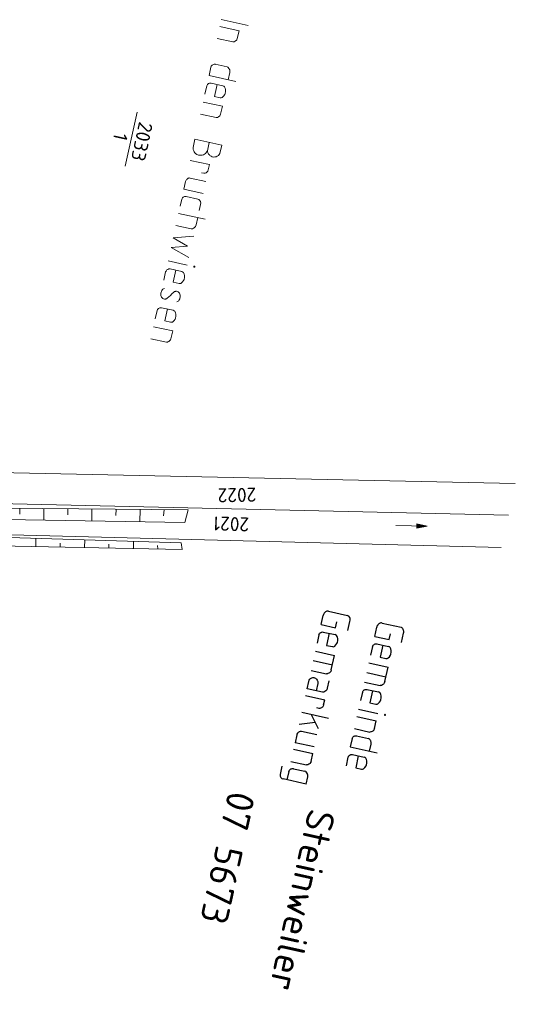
# Model space of a CAD drawing. Header units: metres. Extents: x 3425540 to 3446143, y 5432760 to 5444637.
# Tile 230 of 256: x 3436273 to 3436336, y 5441144 to 5441270. Entities that reach past the tile are written whole.
import ezdxf
from ezdxf.enums import TextEntityAlignment as Align

# ---------------------------------------------------------------- set-up
doc = ezdxf.new("R2010")
doc.units = ezdxf.units.M
for name, color, linetype, lineweight in [('B_Bestand', 9, 'Continuous', 18), ('B_Böschung', 9, 'Continuous', 18), ('B_Flurgrenzen', 9, 'Continuous', 18), ('B_Kilometrierung', 9, 'Continuous', 25), ('Bestand Kabeltröge', 9, 'Continuous', 18)]:
    doc.layers.add(name, color=color, linetype=linetype, lineweight=lineweight)
doc.styles.get("Standard").update_dxf_attribs({"font": 'isocpeur.ttf'})

msp = doc.modelspace()

# ---------------------------------------------------------------- linework, layer by layer
at = {"layer": 'B_Bestand'}
for p, q in [((3436298.48, 5441268.74), (3436300.93, 5441268.19)), ((3436298.67, 5441269.6), (3436302.09, 5441268.84)), ((3436300.71, 5441267.2), (3436300.93, 5441268.19)), ((3436298.14, 5441267.2), (3436300.13, 5441266.76)), ((3436297.33, 5441263.54), (3436297.1, 5441262.47)), ((3436297.89, 5441263.9), (3436299.4, 5441263.57)), ((3436297.1, 5441262.47), (3436300.51, 5441261.71)), ((3436299.54, 5441261.93), (3436299.75, 5441262.84)), ((3436296.81, 5441261.15), (3436296.57, 5441260.07)), ((3436297.36, 5441261.51), (3436298.87, 5441261.17)), ((3436296.35, 5441259.08), (3436298.8, 5441258.54)), ((3436298.58, 5441257.54), (3436298.8, 5441258.54)), ((3436296.01, 5441257.54), (3436298, 5441257.1)), ((3436295.3, 5441254.34), (3436295.06, 5441253.27)), ((3436297.13, 5441253.94), (3436296.89, 5441252.86)), ((3436294.7, 5441251.64), (3436297.15, 5441251.1)), ((3436297, 5441250.43), (3436297.15, 5441251.1)), ((3436296.43, 5441249.99), (3436296.13, 5441250.05)), ((3436294.11, 5441248.96), (3436293.89, 5441247.97)), ((3436296.68, 5441248.96), (3436294.71, 5441249.39)), ((3436296.34, 5441247.43), (3436293.89, 5441247.97)), ((3436293.61, 5441246.69), (3436293.41, 5441245.78)), ((3436294.19, 5441247.04), (3436295.67, 5441246.71)), ((3436293.21, 5441244.87), (3436296.62, 5441244.12)), ((3436295.45, 5441243.42), (3436295.66, 5441244.33)), ((3436292.87, 5441243.34), (3436294.83, 5441242.91)), ((3436291.87, 5441238.82), (3436294.32, 5441238.28)), ((3436291.56, 5441237.42), (3436291.32, 5441236.35)), ((3436292.12, 5441237.78), (3436293.63, 5441237.45)), ((3436290.47, 5441232.49), (3436290.23, 5441231.41)), ((3436291.03, 5441232.84), (3436292.53, 5441232.51)), ((3436290.01, 5441230.41), (3436292.46, 5441229.87)), ((3436292.24, 5441228.88), (3436292.46, 5441229.87)), ((3436289.67, 5441228.88), (3436291.66, 5441228.44))]:
    msp.add_line(p, q, dxfattribs=at)
for points in [[(3436300.71, 5441267.2), (3436300.65, 5441267.04), (3436300.61, 5441267), (3436300.57, 5441266.95), (3436300.5, 5441266.88), (3436300.43, 5441266.84), (3436300.31, 5441266.78), (3436300.25, 5441266.77), (3436300.13, 5441266.76)], [(3436297.33, 5441263.54), (3436297.39, 5441263.65), (3436297.43, 5441263.72), (3436297.5, 5441263.79), (3436297.6, 5441263.85), (3436297.69, 5441263.89), (3436297.75, 5441263.9), (3436297.89, 5441263.9), (3436297.92, 5441263.89)], [(3436299.75, 5441262.84), (3436299.77, 5441263.06), (3436299.74, 5441263.18), (3436299.72, 5441263.24), (3436299.68, 5441263.31), (3436299.64, 5441263.37), (3436299.55, 5441263.48), (3436299.5, 5441263.52), (3436299.4, 5441263.57)], [(3436296.81, 5441261.15), (3436296.86, 5441261.25), (3436296.9, 5441261.33), (3436296.97, 5441261.39), (3436297.04, 5441261.44), (3436297.07, 5441261.46), (3436297.16, 5441261.49), (3436297.22, 5441261.51), (3436297.36, 5441261.51), (3436297.39, 5441261.5)], [(3436298.12, 5441261.34), (3436297.78, 5441259.81), (3436298.53, 5441259.64)], [(3436298.53, 5441259.64), (3436298.67, 5441259.64), (3436298.76, 5441259.67), (3436298.83, 5441259.71), (3436298.97, 5441259.85), (3436299.1, 5441260.05), (3436299.16, 5441260.18), (3436299.21, 5441260.42), (3436299.21, 5441260.56), (3436299.21, 5441260.67), (3436299.17, 5441260.85), (3436299.07, 5441261.04), (3436299, 5441261.12), (3436298.87, 5441261.17)], [(3436298.58, 5441257.54), (3436298.51, 5441257.39), (3436298.47, 5441257.34), (3436298.44, 5441257.29), (3436298.36, 5441257.22), (3436298.3, 5441257.18), (3436298.17, 5441257.12), (3436298.11, 5441257.11), (3436298, 5441257.1)], [(3436295.3, 5441254.34), (3436298.72, 5441253.59), (3436298.48, 5441252.51)], [(3436298.48, 5441252.51), (3436298.4, 5441252.39), (3436298.29, 5441252.27), (3436298.15, 5441252.19), (3436298, 5441252.11), (3436297.85, 5441252.09), (3436297.65, 5441252.07), (3436297.51, 5441252.1), (3436297.36, 5441252.17), (3436297.21, 5441252.26), (3436297.14, 5441252.33), (3436297.05, 5441252.43), (3436296.99, 5441252.53), (3436296.93, 5441252.66), (3436296.9, 5441252.75), (3436296.89, 5441252.86), (3436296.84, 5441252.76), (3436296.76, 5441252.67), (3436296.65, 5441252.52), (3436296.52, 5441252.44), (3436296.38, 5441252.35), (3436296.21, 5441252.31), (3436296.06, 5441252.29), (3436295.92, 5441252.29), (3436295.76, 5441252.32), (3436295.55, 5441252.4), (3436295.38, 5441252.52), (3436295.29, 5441252.62), (3436295.2, 5441252.73), (3436295.14, 5441252.85), (3436295.09, 5441253.01), (3436295.07, 5441253.07), (3436295.07, 5441253.15), (3436295.06, 5441253.27)], [(3436297, 5441250.43), (3436296.94, 5441250.27), (3436296.9, 5441250.22), (3436296.86, 5441250.17), (3436296.79, 5441250.11), (3436296.72, 5441250.06), (3436296.6, 5441250.01), (3436296.54, 5441249.99), (3436296.43, 5441249.99)], [(3436294.71, 5441249.39), (3436294.57, 5441249.4), (3436294.51, 5441249.38), (3436294.42, 5441249.35), (3436294.39, 5441249.32), (3436294.29, 5441249.26), (3436294.22, 5441249.19), (3436294.17, 5441249.12), (3436294.13, 5441249.04), (3436294.11, 5441248.96)], [(3436293.61, 5441246.69), (3436293.66, 5441246.79), (3436293.7, 5441246.87), (3436293.78, 5441246.93), (3436293.87, 5441247), (3436293.97, 5441247.03), (3436294.03, 5441247.05), (3436294.17, 5441247.05), (3436294.19, 5441247.04)], [(3436295.85, 5441245.23), (3436296.02, 5441245.99), (3436296.04, 5441246.21), (3436296.01, 5441246.33), (3436296, 5441246.39), (3436295.95, 5441246.45), (3436295.91, 5441246.52), (3436295.82, 5441246.62), (3436295.78, 5441246.66), (3436295.67, 5441246.71)], [(3436295.45, 5441243.42), (3436295.38, 5441243.21), (3436295.3, 5441243.11), (3436295.26, 5441243.07), (3436295.2, 5441243.02), (3436295.13, 5441242.98), (3436295.01, 5441242.92), (3436294.95, 5441242.91), (3436294.83, 5441242.91)], [(3436295.14, 5441241.98), (3436292.52, 5441241.77), (3436294.35, 5441240.71), (3436292.25, 5441240.53), (3436294.53, 5441239.23)], [(3436291.56, 5441237.42), (3436291.61, 5441237.52), (3436291.66, 5441237.6), (3436291.73, 5441237.67), (3436291.79, 5441237.71), (3436291.83, 5441237.73), (3436291.92, 5441237.77), (3436291.98, 5441237.78), (3436292.12, 5441237.78), (3436292.15, 5441237.77)], [(3436292.87, 5441237.61), (3436292.53, 5441236.08), (3436293.29, 5441235.91)], [(3436293.29, 5441235.91), (3436293.43, 5441235.91), (3436293.52, 5441235.94), (3436293.58, 5441235.99), (3436293.73, 5441236.12), (3436293.86, 5441236.32), (3436293.91, 5441236.45), (3436293.97, 5441236.69), (3436293.97, 5441236.83), (3436293.97, 5441236.95), (3436293.92, 5441237.13), (3436293.82, 5441237.32), (3436293.75, 5441237.39), (3436293.63, 5441237.45)], [(3436295.29, 5441238.09), (3436295.27, 5441238.13), (3436295.22, 5441238.14), (3436295.18, 5441238.12), (3436295.17, 5441238.06), (3436295.19, 5441238.03), (3436295.25, 5441238.02), (3436295.28, 5441238.04), (3436295.29, 5441238.09)], [(3436291.43, 5441235.28), (3436291.27, 5441235.23), (3436291.21, 5441235.19), (3436291.17, 5441235.14), (3436291.09, 5441235.04), (3436291.01, 5441234.92), (3436290.98, 5441234.81), (3436290.95, 5441234.68), (3436290.95, 5441234.54), (3436290.95, 5441234.4), (3436290.98, 5441234.28), (3436291.04, 5441234.18), (3436291.1, 5441234.08), (3436291.2, 5441234), (3436291.3, 5441233.95), (3436291.41, 5441233.93), (3436291.52, 5441233.93), (3436291.58, 5441233.95), (3436291.67, 5441233.98), (3436291.77, 5441234.05), (3436291.98, 5441234.22), (3436292.16, 5441234.38), (3436292.35, 5441234.6), (3436292.59, 5441234.8), (3436292.69, 5441234.89), (3436292.81, 5441234.92), (3436292.87, 5441234.93), (3436292.96, 5441234.94), (3436293.07, 5441234.92), (3436293.17, 5441234.87), (3436293.24, 5441234.79), (3436293.33, 5441234.69), (3436293.38, 5441234.56), (3436293.41, 5441234.44), (3436293.41, 5441234.3), (3436293.41, 5441234.16), (3436293.38, 5441234.06), (3436293.36, 5441233.95), (3436293.3, 5441233.82), (3436293.23, 5441233.72), (3436293.09, 5441233.64), (3436293.06, 5441233.62), (3436292.97, 5441233.58)], [(3436290.47, 5441232.49), (3436290.52, 5441232.59), (3436290.56, 5441232.66), (3436290.64, 5441232.73), (3436290.73, 5441232.79), (3436290.83, 5441232.83), (3436290.89, 5441232.84), (3436291.03, 5441232.84), (3436291.05, 5441232.84)], [(3436291.78, 5441232.68), (3436291.44, 5441231.14), (3436292.19, 5441230.98)], [(3436292.19, 5441230.98), (3436292.34, 5441230.97), (3436292.43, 5441231.01), (3436292.49, 5441231.05), (3436292.64, 5441231.19), (3436292.77, 5441231.39), (3436292.82, 5441231.51), (3436292.88, 5441231.76), (3436292.88, 5441231.9), (3436292.88, 5441232.01), (3436292.83, 5441232.19), (3436292.73, 5441232.38), (3436292.66, 5441232.45), (3436292.53, 5441232.51)], [(3436292.24, 5441228.88), (3436292.18, 5441228.72), (3436292.1, 5441228.63), (3436292.03, 5441228.56), (3436291.96, 5441228.52), (3436291.84, 5441228.46), (3436291.78, 5441228.44), (3436291.66, 5441228.44)]]:
    msp.add_lwpolyline(points, dxfattribs=at)
at = {"layer": 'B_Böschung'}
for p, q in [((3436272.94, 5441207.22), (3436272.93, 5441206.49)), ((3436276.01, 5441207.19), (3436275.99, 5441205.71)), ((3436279.08, 5441207.17), (3436279.07, 5441206.41)), ((3436282.15, 5441207.14), (3436282.13, 5441205.6)), ((3436285.22, 5441207.11), (3436285.21, 5441206.33)), ((3436288.29, 5441207.08), (3436288.25, 5441205.5)), ((3436291.36, 5441207.05), (3436291.29, 5441206.25)), ((3436294.43, 5441207.03), (3436294, 5441205.4)), ((3436237.86, 5441204.51), (3436293.56, 5441202.84)), ((3436274.96, 5441202.36), (3436274.98, 5441203.4)), ((3436281.2, 5441202.23), (3436281.22, 5441203.21)), ((3436278.08, 5441202.29), (3436278.09, 5441202.8)), ((3436284.32, 5441202.17), (3436284.32, 5441202.64)), ((3436287.44, 5441202.11), (3436287.44, 5441203.03)), ((3436290.56, 5441202.04), (3436290.54, 5441202.49)), ((3436293.67, 5441201.98), (3436293.56, 5441202.84))]:
    msp.add_line(p, q, dxfattribs=at)
for points in [[(3436294.43, 5441207.03), (3436238.51, 5441207.54), (3436238.22, 5441207.4), (3436237.2, 5441206.39), (3436237.16, 5441206.19), (3436236.88, 5441204.32), (3436237.28, 5441203.34), (3436237.76, 5441203.02)], [(3436294, 5441205.4), (3436238.03, 5441206.35), (3436237.92, 5441206.32), (3436237.86, 5441204.51)], [(3436237.76, 5441203.02), (3436238.27, 5441202.69), (3436239.46, 5441202.41), (3436240.83, 5441202.92), (3436241.37, 5441203), (3436242.47, 5441203), (3436293.67, 5441201.98)]]:
    msp.add_lwpolyline(points, dxfattribs=at)
at = {"layer": 'B_Flurgrenzen'}
for p, q in [((3436287.92, 5441257.78), (3436286.4, 5441250.9)), ((3436336.22, 5441210.38), (3436239.73, 5441212.46)), ((3436239.89, 5441208.56), (3436335.34, 5441206.36)), ((3436334.42, 5441202.24), (3436235.1, 5441204.77))]:
    msp.add_line(p, q, dxfattribs=at)
for points in [[(3436320.97, 5441205.05), (3436324.97, 5441204.95), (3436323.63, 5441204.71), (3436323.64, 5441205.25), (3436324.97, 5441204.95)], [(3436323.67, 5441204.78), (3436324.73, 5441204.95), (3436323.68, 5441205.18), (3436323.67, 5441204.78)], [(3436323.72, 5441204.82), (3436324.55, 5441204.96), (3436323.73, 5441205.14), (3436323.72, 5441204.82)], [(3436323.77, 5441204.87), (3436324.34, 5441204.96), (3436323.78, 5441205.09), (3436323.77, 5441204.87)], [(3436323.82, 5441204.91), (3436324.15, 5441204.97), (3436323.82, 5441205.04), (3436323.82, 5441204.91)]]:
    msp.add_lwpolyline(points, dxfattribs=at)
at = {"layer": 'B_Kilometrierung'}
for p, q in [((3436311.43, 5441192.39), (3436311.68, 5441193.55)), ((3436312.37, 5441194.1), (3436314.79, 5441193.57)), ((3436311.43, 5441192.39), (3436313.26, 5441191.99)), ((3436313.26, 5441191.99), (3436313.42, 5441192.74)), ((3436314.84, 5441191.64), (3436315.1, 5441192.79)), ((3436318.26, 5441190.88), (3436318.52, 5441192.04)), ((3436319.21, 5441192.59), (3436321.63, 5441192.06)), ((3436311.14, 5441191.09), (3436310.9, 5441190.01)), ((3436311.7, 5441191.44), (3436313.2, 5441191.11)), ((3436318.26, 5441190.88), (3436320.09, 5441190.48)), ((3436320.09, 5441190.48), (3436320.26, 5441191.23)), ((3436321.68, 5441190.12), (3436321.94, 5441191.28)), ((3436317.97, 5441189.58), (3436317.74, 5441188.5)), ((3436318.53, 5441189.93), (3436320.04, 5441189.6)), ((3436310.68, 5441189), (3436313.13, 5441188.46)), ((3436312.72, 5441186.63), (3436313.13, 5441188.46)), ((3436310.41, 5441187.79), (3436312.86, 5441187.25)), ((3436317.51, 5441187.49), (3436319.96, 5441186.95)), ((3436319.56, 5441185.12), (3436319.96, 5441186.95)), ((3436310.14, 5441186.55), (3436312.1, 5441186.12)), ((3436317.25, 5441186.28), (3436319.69, 5441185.74)), ((3436316.97, 5441185.04), (3436318.94, 5441184.61)), ((3436309.43, 5441183.34), (3436311.88, 5441182.8)), ((3436316.69, 5441183.76), (3436316.45, 5441182.69)), ((3436317.25, 5441184.12), (3436318.76, 5441183.79)), ((3436311.73, 5441182.13), (3436311.88, 5441182.8)), ((3436308.95, 5441181.2), (3436312.37, 5441180.44)), ((3436310.16, 5441180.93), (3436311.06, 5441179.13)), ((3436311.15, 5441181.69), (3436310.85, 5441181.75)), ((3436316, 5441180.66), (3436318.45, 5441180.12)), ((3436316.21, 5441181.6), (3436318.66, 5441181.06)), ((3436308.62, 5441179.67), (3436310.65, 5441179.95)), ((3436318.23, 5441179.12), (3436318.45, 5441180.12)), ((3436308.32, 5441178.31), (3436308.09, 5441177.31)), ((3436310.88, 5441178.3), (3436308.92, 5441178.74)), ((3436315.66, 5441179.12), (3436317.66, 5441178.68)), ((3436315.94, 5441178.2), (3436317.45, 5441177.87)), ((3436310.54, 5441176.77), (3436308.09, 5441177.31)), ((3436315.38, 5441177.85), (3436315.14, 5441176.77)), ((3436317.59, 5441176.23), (3436317.79, 5441177.14)), ((3436307.91, 5441176.47), (3436310.36, 5441175.92)), ((3436310.14, 5441174.93), (3436310.36, 5441175.92)), ((3436315.14, 5441176.77), (3436318.56, 5441176.01)), ((3436315.41, 5441175.81), (3436316.92, 5441175.48)), ((3436306.42, 5441174.33), (3436306.18, 5441173.25)), ((3436307.57, 5441174.93), (3436309.56, 5441174.49)), ((3436314.85, 5441175.45), (3436314.61, 5441174.38)), ((3436307.29, 5441173.65), (3436307.05, 5441172.58)), ((3436307.87, 5441174), (3436309.35, 5441173.68)), ((3436309.5, 5441172.04), (3436306.56, 5441172.69)), ((3436309.5, 5441172.04), (3436309.7, 5441172.95))]:
    msp.add_line(p, q, dxfattribs=at)
for points in [[(3436312.37, 5441194.1), (3436312.29, 5441194.12), (3436312.2, 5441194.11), (3436312.14, 5441194.1), (3436312.05, 5441194.06), (3436311.99, 5441194.02), (3436311.84, 5441193.88), (3436311.8, 5441193.83), (3436311.76, 5441193.76), (3436311.71, 5441193.68), (3436311.68, 5441193.55)], [(3436315.1, 5441192.79), (3436315.14, 5441192.95), (3436315.13, 5441193.07), (3436315.12, 5441193.15), (3436315.07, 5441193.28), (3436315.05, 5441193.31), (3436314.98, 5441193.41), (3436314.91, 5441193.48), (3436314.87, 5441193.52), (3436314.79, 5441193.57)], [(3436319.21, 5441192.59), (3436319.12, 5441192.61), (3436319.04, 5441192.6), (3436318.98, 5441192.58), (3436318.89, 5441192.55), (3436318.82, 5441192.51), (3436318.68, 5441192.37), (3436318.64, 5441192.32), (3436318.59, 5441192.25), (3436318.55, 5441192.17), (3436318.52, 5441192.04)], [(3436321.94, 5441191.28), (3436321.97, 5441191.44), (3436321.97, 5441191.56), (3436321.96, 5441191.64), (3436321.9, 5441191.77), (3436321.88, 5441191.8), (3436321.82, 5441191.9), (3436321.75, 5441191.97), (3436321.7, 5441192.01), (3436321.63, 5441192.06)], [(3436311.14, 5441191.09), (3436311.19, 5441191.19), (3436311.24, 5441191.26), (3436311.31, 5441191.33), (3436311.37, 5441191.37), (3436311.41, 5441191.39), (3436311.5, 5441191.43), (3436311.56, 5441191.45), (3436311.7, 5441191.44), (3436311.73, 5441191.44)], [(3436312.45, 5441191.28), (3436312.11, 5441189.74), (3436312.87, 5441189.58)], [(3436312.87, 5441189.58), (3436313.01, 5441189.57), (3436313.1, 5441189.61), (3436313.16, 5441189.65), (3436313.31, 5441189.79), (3436313.44, 5441189.99), (3436313.49, 5441190.11), (3436313.55, 5441190.36), (3436313.55, 5441190.5), (3436313.55, 5441190.61), (3436313.5, 5441190.79), (3436313.4, 5441190.98), (3436313.33, 5441191.05), (3436313.2, 5441191.11)], [(3436317.97, 5441189.58), (3436318.03, 5441189.68), (3436318.07, 5441189.75), (3436318.14, 5441189.82), (3436318.24, 5441189.88), (3436318.33, 5441189.92), (3436318.39, 5441189.93), (3436318.53, 5441189.93), (3436318.56, 5441189.93)], [(3436319.29, 5441189.77), (3436318.95, 5441188.23), (3436319.7, 5441188.07)], [(3436319.7, 5441188.07), (3436319.84, 5441188.06), (3436319.93, 5441188.1), (3436320, 5441188.14), (3436320.14, 5441188.28), (3436320.27, 5441188.48), (3436320.33, 5441188.6), (3436320.38, 5441188.85), (3436320.38, 5441188.99), (3436320.38, 5441189.1), (3436320.34, 5441189.28), (3436320.24, 5441189.47), (3436320.17, 5441189.54), (3436320.04, 5441189.6)], [(3436312.4, 5441185.19), (3436312.2, 5441184.28), (3436312.13, 5441184.07), (3436312.01, 5441183.92), (3436311.88, 5441183.84), (3436311.75, 5441183.78), (3436311.69, 5441183.77), (3436311.58, 5441183.77), (3436309.62, 5441184.2), (3436309.83, 5441185.14), (3436309.89, 5441185.3), (3436309.97, 5441185.42), (3436310.04, 5441185.49), (3436310.08, 5441185.51), (3436310.23, 5441185.59), (3436310.35, 5441185.62), (3436310.47, 5441185.62), (3436310.58, 5441185.6), (3436310.68, 5441185.55), (3436310.82, 5441185.43), (3436310.93, 5441185.29), (3436310.98, 5441185.14), (3436310.99, 5441185.05), (3436310.98, 5441184.89), (3436310.77, 5441183.94)], [(3436312.72, 5441186.63), (3436312.65, 5441186.42), (3436312.57, 5441186.33), (3436312.53, 5441186.28), (3436312.47, 5441186.24), (3436312.4, 5441186.19), (3436312.27, 5441186.14), (3436312.22, 5441186.12), (3436312.1, 5441186.12)], [(3436319.56, 5441185.12), (3436319.48, 5441184.91), (3436319.41, 5441184.82), (3436319.37, 5441184.77), (3436319.3, 5441184.73), (3436319.24, 5441184.68), (3436319.11, 5441184.63), (3436319.05, 5441184.61), (3436318.94, 5441184.61)], [(3436316.69, 5441183.76), (3436316.74, 5441183.87), (3436316.79, 5441183.94), (3436316.86, 5441184.01), (3436316.92, 5441184.05), (3436316.96, 5441184.07), (3436317.05, 5441184.11), (3436317.11, 5441184.12), (3436317.25, 5441184.12), (3436317.28, 5441184.11)], [(3436318, 5441183.95), (3436317.66, 5441182.42), (3436318.42, 5441182.25)], [(3436318.42, 5441182.25), (3436318.56, 5441182.25), (3436318.65, 5441182.29), (3436318.71, 5441182.33), (3436318.86, 5441182.47), (3436318.99, 5441182.66), (3436319.04, 5441182.79), (3436319.1, 5441183.04), (3436319.1, 5441183.18), (3436319.1, 5441183.29), (3436319.05, 5441183.47), (3436318.95, 5441183.66), (3436318.88, 5441183.73), (3436318.76, 5441183.79)], [(3436311.73, 5441182.13), (3436311.66, 5441181.97), (3436311.63, 5441181.92), (3436311.59, 5441181.87), (3436311.51, 5441181.81), (3436311.45, 5441181.76), (3436311.32, 5441181.71), (3436311.26, 5441181.69), (3436311.15, 5441181.69)], [(3436319.63, 5441180.87), (3436319.61, 5441180.9), (3436319.56, 5441180.92), (3436319.53, 5441180.89), (3436319.51, 5441180.84), (3436319.54, 5441180.81), (3436319.59, 5441180.8), (3436319.62, 5441180.82), (3436319.63, 5441180.87)], [(3436308.92, 5441178.74), (3436308.78, 5441178.74), (3436308.72, 5441178.73), (3436308.63, 5441178.69), (3436308.59, 5441178.67), (3436308.49, 5441178.61), (3436308.42, 5441178.54), (3436308.33, 5441178.39), (3436308.32, 5441178.31)], [(3436315.38, 5441177.85), (3436315.43, 5441177.95), (3436315.48, 5441178.02), (3436315.55, 5441178.09), (3436315.61, 5441178.13), (3436315.65, 5441178.15), (3436315.74, 5441178.19), (3436315.8, 5441178.21), (3436315.94, 5441178.2), (3436315.97, 5441178.2)], [(3436318.23, 5441179.12), (3436318.17, 5441178.97), (3436318.13, 5441178.92), (3436318.09, 5441178.87), (3436318.02, 5441178.8), (3436317.95, 5441178.76), (3436317.83, 5441178.7), (3436317.77, 5441178.69), (3436317.66, 5441178.68)], [(3436317.79, 5441177.14), (3436317.81, 5441177.36), (3436317.77, 5441177.54), (3436317.73, 5441177.61), (3436317.69, 5441177.68), (3436317.6, 5441177.78), (3436317.55, 5441177.82), (3436317.45, 5441177.87)], [(3436314.85, 5441175.45), (3436314.9, 5441175.55), (3436314.95, 5441175.63), (3436315.02, 5441175.7), (3436315.12, 5441175.76), (3436315.21, 5441175.8), (3436315.27, 5441175.81), (3436315.41, 5441175.81), (3436315.44, 5441175.8)], [(3436316.16, 5441175.64), (3436315.83, 5441174.11), (3436316.58, 5441173.94)], [(3436310.14, 5441174.93), (3436310.07, 5441174.77), (3436310, 5441174.68), (3436309.92, 5441174.61), (3436309.86, 5441174.57), (3436309.73, 5441174.51), (3436309.67, 5441174.49), (3436309.56, 5441174.49)], [(3436316.58, 5441173.94), (3436316.72, 5441173.94), (3436316.81, 5441173.97), (3436316.88, 5441174.02), (3436317.02, 5441174.15), (3436317.15, 5441174.35), (3436317.21, 5441174.48), (3436317.26, 5441174.72), (3436317.26, 5441174.86), (3436317.26, 5441174.98), (3436317.21, 5441175.16), (3436317.11, 5441175.35), (3436317.05, 5441175.42), (3436316.92, 5441175.48)], [(3436306.18, 5441173.25), (3436306.18, 5441173.14), (3436306.19, 5441173.05), (3436306.23, 5441172.96), (3436306.27, 5441172.89), (3436306.29, 5441172.86), (3436306.36, 5441172.79), (3436306.41, 5441172.75), (3436306.54, 5441172.69), (3436306.56, 5441172.69)], [(3436307.29, 5441173.65), (3436307.34, 5441173.76), (3436307.38, 5441173.83), (3436307.45, 5441173.9), (3436307.52, 5441173.94), (3436307.55, 5441173.96), (3436307.64, 5441174), (3436307.7, 5441174.01), (3436307.84, 5441174.01), (3436307.87, 5441174)], [(3436309.7, 5441172.95), (3436309.72, 5441173.17), (3436309.69, 5441173.29), (3436309.67, 5441173.35), (3436309.59, 5441173.48), (3436309.5, 5441173.59), (3436309.45, 5441173.63), (3436309.35, 5441173.68)]]:
    msp.add_lwpolyline(points, dxfattribs=at)
at = {"layer": 'Bestand Kabeltröge'}
msp.add_line((3436324.34, 5441204.98), (3436323.88, 5441204.95), dxfattribs=at)

# ---------------------------------------------------------------- texts
at = {"layer": 'B_Flurgrenzen'}
msp.add_text('2033', height=1.8, rotation=257.5348, dxfattribs=at).set_placement((3436287.65, 5441254.23), align=Align.CENTER)
msp.add_text('1', height=1.8, rotation=257.5348, dxfattribs=at).set_placement((3436286.67, 5441254.45), align=Align.TOP_CENTER)
for s, rotation, p in [('2022', 181.1473, (3436300.68, 5441208.92)), ('2021', 177.9066, (3436299.93, 5441205.23))]:
    msp.add_text(s, height=1.8, rotation=rotation, dxfattribs=at).set_placement(p, align=Align.MIDDLE)
at = {"layer": 'B_Kilometrierung'}
for s, p in [('07 5673', (3436299.6, 5441171.32)), ('Steinweiler', (3436309.85, 5441169.05))]:
    msp.add_text(s, height=3.499, rotation=257.5351, dxfattribs=at).set_placement(p)

doc.saveas('drawing.dxf')
